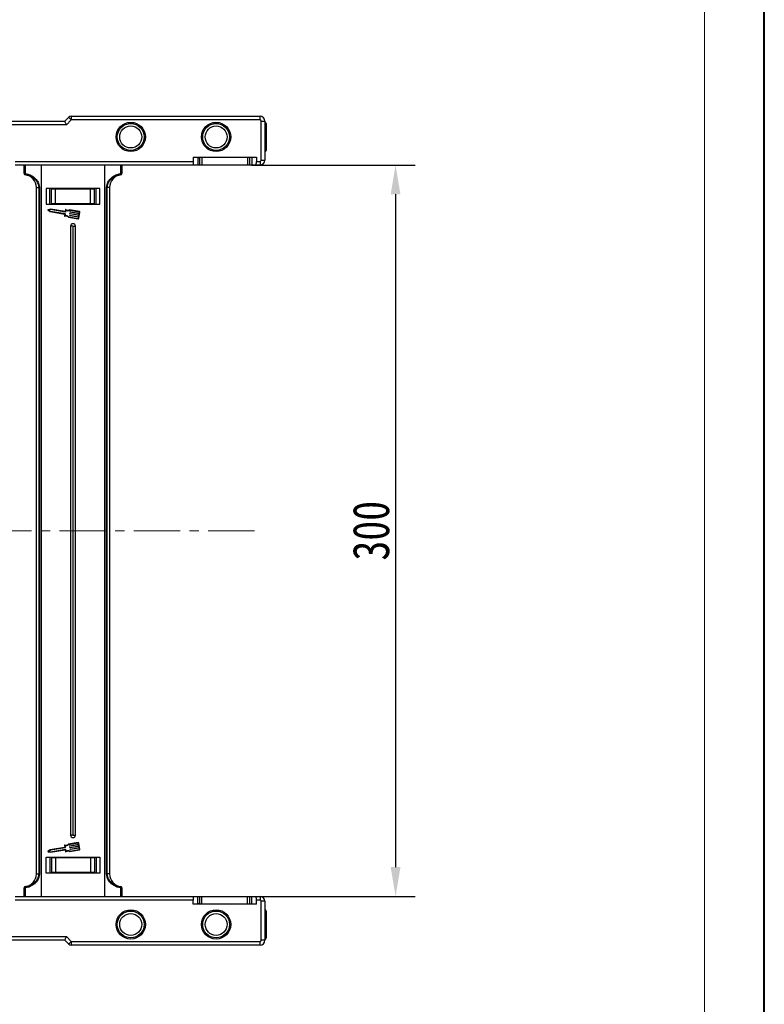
# Model space of a CAD drawing. Header units: millimetres. Extents: x -608 to 1473, y -502 to 956.
# Tile 18 of 52: x 1149 to 1454, y -208 to 195. Entities that reach past the tile are written whole.
import ezdxf

# ---------------------------------------------------------------- set-up
doc = ezdxf.new("R2010")
doc.units = ezdxf.units.MM
doc.linetypes.add('CENTERX2', pattern=[20.32, 12.7, -2.54, 2.54, -2.54])
doc.styles.get("Standard").update_dxf_attribs({"font": '仿宋_GB2312.ttf', "width": 0.8})
doc.dimstyles.new('ISO-60.1', dxfattribs={"dimtxt": 15, "dimasz": 12, "dimexe": 8, "dimexo": 0.625, "dimgap": 2.5, "dimtad": 1, "dimdsep": 46, "dimtxsty": 'Standard', "dimcen": 2.5, "dimadec": 0, "dimazin": 0, "dimtfac": 1, "dimtmove": 0, "dimatfit": 3, "dimfxl": 0, "dimarcsym": 0})

# ---------------------------------------------------------------- blocks, each defined once
blk = doc.blocks.new('*D3865')
at = {"color": 0, "lineweight": -2}
for p, q in [((1244.02, 135.78), (1311.1, 135.78)), ((1303.1, 123.78), (1303.1, -152.22)), ((1243.54, -164.22), (1311.1, -164.22))]:
    blk.add_line(p, q, dxfattribs=at)
at = {"color": 0, "lineweight": 9}
for points in [[(1301.1, 123.78), (1305.1, 123.78), (1303.1, 135.78)], [(1301.1, -152.22), (1305.1, -152.22), (1303.1, -164.22)]]:
    blk.add_solid(points, dxfattribs=at)
at = {"layer": 'Defpoints', "color": 0, "lineweight": 9}
for p in [(1243.4, 135.78), (1242.91, -164.22), (1303.1, -164.22)]:
    blk.add_point(p, dxfattribs=at)
at = {"color": 0, "lineweight": 9, "insert": (1293.1, -14.22), "char_height": 15, "attachment_point": 5, "rotation": 90}
blk.add_mtext('300', dxfattribs=at)

msp = doc.modelspace()

# ---------------------------------------------------------------- linework, layer by layer
at = {"color": 7, "lineweight": 40}
msp.add_line((1454.266, -502.447), (1454.266, 955.824), dxfattribs=at)
at = {"color": 7, "lineweight": 13}
msp.add_line((1429.716, -477.897), (1429.716, 931.274), dxfattribs=at)
at = {"color": 7, "linetype": 'Continuous', "lineweight": 25}
for p, q in [((1125.073, 153.78), (1167.527, 153.78)), ((1167.527, 153.78), (1169.087, 155.34)), ((1170.148, 154.28), (1168.148, 152.28)), ((1170.148, 155.78), (1170.148, 154.28)), ((1170.148, 155.78), (1247.527, 155.78)), ((1247.527, 154.28), (1170.148, 154.28)), ((1247.527, 154.28), (1247.527, 155.78)), ((1248.027, 137.78), (1248.027, 153.78)), ((1248.027, 153.78), (1249.527, 153.78)), ((1249.527, 153.78), (1249.527, 137.78)), ((1168.148, 152.28), (1125.073, 152.28)), ((1249.573, 153.28), (1249.527, 153.28)), ((1250.073, 152.78), (1250.073, 141.78)), ((1220.073, 138.98), (1246.073, 138.98)), ((1220.073, 138.98), (1220.073, 137.28)), ((1221.836, 138.98), (1221.836, 138.78)), ((1221.836, 138.78), (1222.041, 138.78)), ((1222.041, 138.78), (1222.041, 135.78)), ((1222.041, 138.78), (1222.735, 138.78)), ((1222.735, 138.98), (1222.735, 135.78)), ((1223.735, 138.98), (1223.735, 135.78)), ((1242.411, 138.98), (1242.411, 135.78)), ((1243.411, 135.78), (1243.411, 138.98)), ((1244.105, 138.98), (1244.105, 135.78)), ((1246.073, 138.98), (1246.073, 137.28)), ((1248.027, 137.78), (1249.527, 137.78)), ((1249.527, 141.28), (1249.573, 141.28)), ((1147.157, 137.28), (1220.073, 137.28)), ((1220.337, 135.78), (1147.157, 135.78)), ((1150.846, 132.243), (1150.846, 135.78)), ((1151.241, 135.78), (1151.241, 132.243)), ((1157.846, 135.78), (1157.846, -14.22)), ((1183.846, -14.22), (1183.846, 135.78)), ((1190.45, 132.243), (1190.45, 135.78)), ((1190.846, 135.78), (1190.846, 132.243)), ((1222.041, 135.78), (1220.337, 135.78)), ((1222.75, 135.78), (1222.041, 135.78)), ((1223.735, 135.78), (1222.735, 135.78)), ((1242.411, 135.78), (1223.735, 135.78)), ((1243.411, 135.78), (1242.411, 135.78)), ((1244.105, 135.78), (1243.395, 135.78)), ((1245.808, 135.78), (1244.105, 135.78)), ((1247.527, 135.78), (1245.808, 135.78)), ((1246.073, 137.28), (1247.527, 137.28)), ((1247.527, 137.28), (1247.527, 135.78)), ((1150.846, 132.243), (1151.241, 132.243)), ((1151.284, 131.748), (1151.284, 131.744)), ((1190.407, 131.744), (1190.407, 131.748)), ((1190.45, 132.243), (1190.846, 132.243)), ((1155.846, 126.584), (1156.967, 126.584)), ((1155.846, -14.22), (1155.846, 126.584)), ((1157.082, 126.584), (1156.967, 126.584)), ((1156.967, -14.22), (1156.967, 126.584)), ((1157.082, 126.584), (1157.082, -14.22)), ((1159.846, 126.18), (1159.846, 119.68)), ((1181.846, 126.18), (1159.846, 126.18)), ((1161.288, 119.68), (1161.288, 126.18)), ((1161.289, 119.68), (1161.289, 126.18)), ((1161.993, 119.83), (1161.993, 125.95)), ((1161.993, 125.95), (1163.684, 125.95)), ((1163.684, 119.83), (1163.684, 125.95)), ((1163.684, 125.95), (1178.007, 125.95)), ((1178.007, 119.83), (1178.007, 125.95)), ((1178.007, 125.95), (1179.698, 125.95)), ((1179.698, 119.83), (1179.698, 125.95)), ((1180.403, 119.68), (1180.403, 126.18)), ((1181.846, 119.68), (1181.846, 126.18)), ((1184.61, -14.22), (1184.61, 126.584)), ((1184.724, 126.584), (1184.61, 126.584)), ((1185.846, 126.584), (1184.724, 126.584)), ((1184.724, 126.584), (1184.724, -14.22)), ((1185.846, 126.584), (1185.846, -14.22)), ((1159.846, 119.68), (1181.846, 119.68)), ((1160.619, 117.249), (1161.514, 116.674)), ((1161.686, 117.679), (1160.651, 117.434)), ((1161.692, 117.471), (1160.931, 117.291)), ((1160.931, 117.291), (1161.589, 116.868)), ((1167.631, 116.663), (1161.686, 117.679)), ((1167.747, 116.437), (1161.692, 117.471)), ((1163.684, 119.83), (1161.993, 119.83)), ((1178.007, 119.83), (1163.684, 119.83)), ((1167.764, 117.441), (1167.631, 116.663)), ((1167.939, 117.255), (1167.806, 116.478)), ((1173.45, 116.704), (1169.464, 117.385)), ((1173.416, 116.503), (1169.492, 117.173)), ((1179.698, 119.83), (1178.007, 119.83)), ((1161.514, 116.674), (1167.409, 115.667)), ((1161.589, 116.868), (1167.644, 115.834)), ((1167.451, 115.608), (1167.327, 114.881)), ((1167.686, 115.775), (1167.553, 114.998)), ((1168.949, 114.37), (1172.935, 113.689)), ((1169.046, 114.56), (1172.969, 113.89)), ((1169.471, 115.056), (1169.488, 115.157)), ((1173.156, 114.375), (1169.513, 114.997)), ((1169.547, 115.198), (1173.19, 114.576)), ((1169.591, 115.76), (1169.608, 115.86)), ((1173.276, 115.079), (1169.633, 115.701)), ((1169.667, 115.902), (1173.31, 115.28)), ((1169.711, 116.463), (1169.728, 116.564)), ((1173.396, 115.782), (1169.753, 116.405)), ((1169.787, 116.606), (1173.43, 115.983)), ((1173.087, 113.973), (1173.156, 114.375)), ((1173.19, 114.576), (1173.276, 115.079)), ((1173.288, 113.939), (1173.7, 116.351)), ((1173.31, 115.28), (1173.396, 115.782)), ((1173.43, 115.983), (1173.499, 116.385)), ((1169.846, 110.68), (1169.846, -14.22)), ((1170.846, 110.68), (1169.846, 110.68)), ((1170.846, 110.68), (1170.846, -14.22)), ((1170.846, 110.68), (1171.846, 110.68)), ((1171.846, -14.22), (1171.846, 110.68)), ((1155.846, -155.024), (1155.846, -14.22)), ((1156.967, -155.024), (1156.967, -14.22)), ((1157.082, -14.22), (1157.082, -155.024)), ((1157.846, -14.22), (1157.846, -164.22)), ((1169.846, -14.22), (1169.846, -139.12)), ((1170.846, -14.22), (1170.846, -139.12)), ((1171.846, -139.12), (1171.846, -14.22)), ((1183.846, -164.22), (1183.846, -14.22)), ((1184.61, -155.024), (1184.61, -14.22)), ((1184.724, -14.22), (1184.724, -155.024)), ((1185.846, -14.22), (1185.846, -155.024)), ((1170.846, -139.12), (1169.846, -139.12)), ((1170.846, -139.12), (1171.846, -139.12)), ((1161.514, -145.115), (1160.619, -145.689)), ((1161.589, -145.309), (1160.931, -145.731)), ((1167.409, -144.108), (1161.514, -145.115)), ((1167.644, -144.274), (1161.589, -145.309)), ((1161.686, -146.12), (1167.631, -145.104)), ((1161.692, -145.912), (1167.747, -144.877)), ((1167.327, -143.322), (1167.451, -144.049)), ((1167.553, -143.439), (1167.686, -144.215)), ((1167.631, -145.104), (1167.764, -145.882)), ((1167.806, -144.919), (1167.939, -145.696)), ((1172.935, -142.129), (1168.949, -142.81)), ((1172.969, -142.33), (1169.046, -143.001)), ((1169.464, -145.825), (1173.45, -145.145)), ((1169.488, -143.597), (1169.471, -143.497)), ((1169.492, -145.614), (1173.416, -144.944)), ((1169.513, -143.438), (1173.156, -142.816)), ((1173.19, -143.017), (1169.547, -143.639)), ((1169.608, -144.301), (1169.591, -144.2)), ((1169.633, -144.142), (1173.276, -143.519)), ((1173.31, -143.72), (1169.667, -144.343)), ((1169.728, -145.004), (1169.711, -144.904)), ((1169.753, -144.845), (1173.396, -144.223)), ((1173.43, -144.424), (1169.787, -145.046)), ((1173.156, -142.816), (1173.087, -142.414)), ((1173.276, -143.519), (1173.19, -143.017)), ((1173.7, -144.792), (1173.288, -142.379)), ((1173.396, -144.223), (1173.31, -143.72)), ((1173.499, -144.826), (1173.43, -144.424)), ((1159.846, -148.12), (1181.846, -148.12)), ((1159.846, -154.62), (1159.846, -148.12)), ((1160.651, -145.874), (1161.686, -146.12)), ((1160.931, -145.731), (1161.692, -145.912)), ((1161.288, -148.12), (1161.288, -154.62)), ((1161.289, -148.12), (1161.289, -154.62)), ((1161.993, -148.27), (1161.993, -154.39)), ((1161.993, -148.27), (1163.684, -148.27)), ((1163.684, -148.27), (1163.684, -154.39)), ((1163.684, -148.27), (1178.007, -148.27)), ((1178.007, -148.27), (1178.007, -154.39)), ((1178.007, -148.27), (1179.698, -148.27)), ((1179.698, -148.27), (1179.698, -154.39)), ((1180.403, -148.12), (1180.403, -154.62)), ((1181.846, -148.12), (1181.846, -154.62)), ((1155.846, -155.024), (1156.967, -155.024)), ((1157.082, -155.024), (1156.967, -155.024)), ((1181.846, -154.62), (1159.846, -154.62)), ((1163.684, -154.39), (1161.993, -154.39)), ((1178.007, -154.39), (1163.684, -154.39)), ((1179.698, -154.39), (1178.007, -154.39)), ((1184.724, -155.024), (1184.61, -155.024)), ((1185.846, -155.024), (1184.724, -155.024)), ((1150.846, -164.22), (1150.846, -160.684)), ((1151.241, -160.684), (1150.846, -160.684)), ((1151.241, -160.684), (1151.241, -164.22)), ((1151.284, -160.185), (1151.284, -160.189)), ((1190.407, -160.189), (1190.407, -160.185)), ((1190.45, -164.22), (1190.45, -160.684)), ((1190.846, -160.684), (1190.45, -160.684)), ((1190.846, -160.684), (1190.846, -164.22)), ((1147.157, -164.22), (1220.337, -164.22)), ((1220.337, -164.22), (1222.041, -164.22)), ((1222.041, -167.22), (1222.041, -164.22)), ((1222.041, -164.22), (1222.735, -164.22)), ((1222.735, -164.22), (1222.735, -167.42)), ((1222.735, -164.22), (1223.735, -164.22)), ((1223.735, -167.42), (1223.735, -164.22)), ((1223.735, -164.22), (1242.411, -164.22)), ((1242.411, -167.42), (1242.411, -164.22)), ((1242.411, -164.22), (1243.411, -164.22)), ((1243.411, -167.42), (1243.411, -164.22)), ((1243.411, -164.22), (1244.105, -164.22)), ((1244.105, -167.42), (1244.105, -164.22)), ((1244.105, -164.22), (1245.808, -164.22)), ((1245.808, -164.22), (1247.527, -164.22)), ((1247.527, -164.22), (1247.527, -165.72)), ((1220.073, -165.72), (1147.157, -165.72)), ((1220.073, -167.42), (1220.073, -165.72)), ((1246.073, -167.42), (1220.073, -167.42)), ((1222.041, -167.22), (1221.836, -167.22)), ((1221.836, -167.22), (1221.836, -167.42)), ((1222.75, -167.22), (1222.041, -167.22)), ((1246.073, -167.42), (1246.073, -165.72)), ((1247.527, -165.72), (1246.073, -165.72)), ((1248.027, -182.22), (1248.027, -166.22)), ((1249.527, -166.22), (1248.027, -166.22)), ((1249.527, -166.22), (1249.527, -182.22)), ((1249.573, -169.72), (1249.527, -169.72)), ((1250.073, -170.22), (1250.073, -181.22)), ((1125.073, -180.72), (1168.148, -180.72)), ((1168.148, -180.72), (1170.148, -182.72)), ((1249.527, -181.72), (1249.573, -181.72)), ((1167.527, -182.22), (1125.073, -182.22)), ((1169.087, -183.781), (1167.527, -182.22)), ((1170.148, -182.72), (1247.527, -182.72)), ((1170.148, -182.72), (1170.148, -184.22)), ((1247.527, -184.22), (1170.148, -184.22)), ((1247.527, -184.22), (1247.527, -182.72)), ((1249.527, -182.22), (1248.027, -182.22))]:
    msp.add_line(p, q, dxfattribs=at)
at = {"color": 8, "linetype": 'Continuous', "lineweight": 25}
for p, q in [((1249.573, 153.28), (1249.573, 141.28)), ((1249.573, -169.72), (1249.573, -181.72))]:
    msp.add_line(p, q, dxfattribs=at)
at = {"color": 1, "linetype": 'CENTERX2', "lineweight": 13, "ltscale": 1.5}
msp.add_line((1245.277, -14.22), (130.05, -14.22), dxfattribs=at)
at = {"color": 7, "linetype": 'Continuous', "lineweight": 25, "flags": 128}
for points in [[(1168.148, 152.28), (1168.027, 152.572), (1167.91, 152.854), (1167.803, 153.113), (1167.709, 153.34), (1167.631, 153.527), (1167.574, 153.666), (1167.539, 153.751), (1167.527, 153.78)], [(1170.148, 154.28), (1169.941, 154.487), (1169.742, 154.686), (1169.559, 154.869), (1169.398, 155.03), (1169.266, 155.162), (1169.168, 155.26), (1169.108, 155.32), (1169.087, 155.34)], [(1167.527, -182.22), (1167.536, -182.198), (1167.564, -182.13), (1167.61, -182.019), (1167.672, -181.869), (1167.749, -181.684), (1167.837, -181.47), (1167.935, -181.233), (1168.04, -180.981), (1168.148, -180.72)], [(1169.087, -183.781), (1169.108, -183.761), (1169.168, -183.7), (1169.266, -183.602), (1169.398, -183.47), (1169.559, -183.31), (1169.742, -183.126), (1169.941, -182.927), (1170.148, -182.72)]]:
    msp.add_lwpolyline(points, dxfattribs=at)
at = {"color": 7, "linetype": 'Continuous', "lineweight": 25}
for centre, radius in [((1194.527, 147.28), 6), ((1194.527, 147.28), 5.5), ((1194.527, 147.28), 4.5), ((1229.527, 147.28), 6), ((1229.527, 147.28), 5.5), ((1229.527, 147.28), 4.5), ((1194.527, -175.72), 6), ((1194.527, -175.72), 5.5), ((1194.527, -175.72), 4.5), ((1229.527, -175.72), 6), ((1229.527, -175.72), 5.5), ((1229.527, -175.72), 4.5)]:
    msp.add_circle(centre, radius, dxfattribs=at)
for centre, radius, start, end in [((1170.148, 154.28), 1.5, 90, 135), ((1247.527, 153.78), 2, 0, 90), ((1247.527, 153.78), 0.5, 0, 90), ((1249.573, 152.78), 0.5, 0, 90), ((1249.573, 141.78), 0.5, 270, 0), ((1247.527, 137.78), 0.5, 270, 0), ((1247.527, 137.78), 2, 270, 0), ((1151.345, 132.244), 0.499, 180.06329, 263.02634), ((1151.346, 132.24), 0.5, 180, 262.94587), ((1151.974, 132.058), 0.756, 165.8394, 204.20349), ((1150.646, 126.584), 5.2, 0, 82.94587), ((1191.046, 126.584), 5.2, 97.05413, 180), ((1189.718, 132.058), 0.756, 335.77675, 14.18036), ((1190.346, 132.244), 0.499, 276.96465, 359.94573), ((1190.346, 132.24), 0.5, 277.05413, 0), ((1160.674, 117.335), 0.102, 103.32833, 237.28541), ((1167.864, 117.424), 0.102, 54.79186, 170.30687), ((1168.797, 118.745), 1.515, 234.79186, 296.12453), ((1168.797, 118.745), 1.719, 240.07022, 293.86617), ((1167.427, 114.864), 0.102, 170.30687, 285.82188), ((1167.401, 115.617), 0.051, 350.30687, 80.30687), ((1167.868, 113.308), 1.515, 44.48921, 105.82188), ((1167.868, 113.308), 1.719, 46.74758, 100.54353), ((1167.636, 115.783), 0.051, 350.30687, 80.30687), ((1167.756, 116.487), 0.051, 260.30687, 350.30687), ((1169.521, 115.048), 0.051, 170.30687, 260.30687), ((1169.538, 115.148), 0.051, 80.30687, 170.30687), ((1169.641, 115.751), 0.051, 170.30687, 260.30687), ((1169.658, 115.852), 0.051, 80.30687, 170.30687), ((1169.761, 116.455), 0.051, 170.30687, 260.30687), ((1169.779, 116.555), 0.051, 80.30687, 170.30687), ((1172.986, 113.99), 0.306, 260.30687, 350.30687), ((1172.986, 113.99), 0.102, 260.30687, 350.30687), ((1173.398, 116.402), 0.102, 350.30687, 80.30687), ((1173.398, 116.402), 0.306, 350.30687, 80.30687), ((1170.846, 110.68), 1, 0, 180), ((1170.846, -139.12), 1, 180, 0), ((1167.427, -143.304), 0.102, 74.17812, 189.69313), ((1167.401, -144.057), 0.051, 279.69313, 9.69313), ((1167.868, -141.748), 1.515, 254.17812, 315.51079), ((1167.868, -141.748), 1.719, 259.45647, 313.25242), ((1167.636, -144.224), 0.051, 279.69313, 9.69313), ((1167.756, -144.928), 0.051, 9.69313, 99.69313), ((1169.521, -143.488), 0.051, 99.69313, 189.69313), ((1169.538, -143.589), 0.051, 189.69313, 279.69313), ((1169.641, -144.192), 0.051, 99.69313, 189.69313), ((1169.658, -144.292), 0.051, 189.69313, 279.69313), ((1169.761, -144.895), 0.051, 99.69313, 189.69313), ((1169.779, -144.996), 0.051, 189.69313, 279.69313), ((1172.986, -142.431), 0.306, 9.69313, 99.69313), ((1172.986, -142.431), 0.102, 9.69313, 99.69313), ((1173.398, -144.843), 0.102, 279.69313, 9.69313), ((1173.398, -144.843), 0.306, 279.69313, 9.69313), ((1160.674, -145.775), 0.102, 122.71459, 256.67167), ((1167.864, -145.864), 0.102, 189.69313, 305.20814), ((1168.797, -147.186), 1.515, 63.87547, 125.20814), ((1168.797, -147.186), 1.719, 66.13383, 119.92978), ((1150.646, -155.024), 5.2, 277.05413, 0), ((1191.046, -155.024), 5.2, 180, 262.94587), ((1151.346, -160.681), 0.5, 97.05413, 180), ((1151.345, -160.685), 0.499, 96.97277, 179.93847), ((1151.974, -160.499), 0.757, 155.79717, 194.16009), ((1190.346, -160.681), 0.5, 0, 82.94587), ((1189.718, -160.499), 0.756, 345.82015, 24.22259), ((1190.346, -160.685), 0.499, 0.05252, 83.03625), ((1247.527, -166.22), 2, 0, 90), ((1247.527, -166.22), 0.5, 0, 90), ((1249.573, -170.22), 0.5, 0, 90), ((1249.573, -181.22), 0.5, 270, 0), ((1170.148, -182.72), 1.5, 225, 270), ((1247.527, -182.22), 0.5, 270, 0), ((1247.527, -182.22), 2, 270, 0)]:
    msp.add_arc(centre, radius, start, end, dxfattribs=at)
for centre, start_param, end_param in [((1220.337, 137.28), 1.5707963, 3.1415927), ((1245.808, 137.28), 3.1415927, 4.712389), ((1220.337, -165.72), 0, 1.5707963), ((1245.808, -165.72), 4.712389, 6.2831853)]:
    msp.add_ellipse(centre, major_axis=(0, 1.5), ratio=0.176327, start_param=start_param, end_param=end_param, dxfattribs=at)
for points, knots in [([(1151.241, 132.243), (1151.733, 132.157), (1152.96, 131.942), (1154.655, 131.011), (1156.066, 129.565), (1156.922, 128.054), (1157.036, 127.006), (1157.082, 126.584)], [0, 0, 0, 0, 0.171752, 0.4284808, 0.646497, 0.8576673, 1, 1, 1, 1]), ([(1156.967, 126.584), (1156.914, 126.991), (1156.785, 128.005), (1155.871, 129.404), (1154.468, 130.7), (1152.916, 131.445), (1151.795, 131.691), (1151.342, 131.742), (1151.284, 131.748)], [0, 0, 0, 0, 0.1442726, 0.3583673, 0.5770605, 0.8312362, 0.9783737, 1, 1, 1, 1]), ([(1184.61, 126.584), (1184.655, 127.006), (1184.769, 128.054), (1185.625, 129.565), (1187.036, 131.011), (1188.731, 131.942), (1189.958, 132.157), (1190.45, 132.243)], [0, 0, 0, 0, 0.1423355, 0.3535004, 0.5715175, 0.8282473, 1, 1, 1, 1]), ([(1190.407, 131.748), (1189.956, 131.675), (1188.827, 131.491), (1187.223, 130.694), (1185.821, 129.405), (1184.907, 128.005), (1184.777, 126.991), (1184.724, 126.584)], [0, 0, 0, 0, 0.1686945, 0.4228807, 0.6415935, 0.8557145, 1, 1, 1, 1]), ([(1157.082, -155.024), (1157.036, -155.446), (1156.922, -156.495), (1156.066, -158.006), (1154.655, -159.451), (1152.96, -160.382), (1151.733, -160.598), (1151.241, -160.684)], [0, 0, 0, 0, 0.1423312, 0.3535032, 0.5715184, 0.8282475, 1, 1, 1, 1]), ([(1151.284, -160.189), (1151.735, -160.116), (1152.864, -159.932), (1154.468, -159.135), (1155.871, -157.845), (1156.784, -156.445), (1156.914, -155.432), (1156.967, -155.024)], [0, 0, 0, 0, 0.1686937, 0.4228911, 0.6416029, 0.8557151, 1, 1, 1, 1]), ([(1190.45, -160.684), (1189.958, -160.598), (1188.731, -160.382), (1187.036, -159.451), (1185.625, -158.006), (1184.769, -156.495), (1184.655, -155.446), (1184.61, -155.024)], [0, 0, 0, 0, 0.1717532, 0.4284833, 0.6464994, 0.8576661, 1, 1, 1, 1]), ([(1184.724, -155.024), (1184.777, -155.432), (1184.907, -156.445), (1185.821, -157.844), (1187.223, -159.14), (1188.775, -159.886), (1189.896, -160.132), (1190.349, -160.182), (1190.407, -160.189)], [0, 0, 0, 0, 0.1442735, 0.3583757, 0.5770702, 0.8312352, 0.9783735, 1, 1, 1, 1])]:
    msp.add_open_spline(points, degree=3, knots=knots, dxfattribs=at)

# ---------------------------------------------------------------- dimensions: what is measured, and where the dimension line sits
at = {"color": 5, "lineweight": 9}
dim = msp.add_linear_dim(base=(1303.102, -164.22), p1=(1243.395, 135.78), p2=(1242.911, -164.22), angle=90, dimstyle='ISO-60.1', dxfattribs=at)
dim.commit()
dim.dimension.update_dxf_attribs({"geometry": '*D3865', "text_midpoint": (1293.102, -14.22)})

doc.saveas('drawing.dxf')
